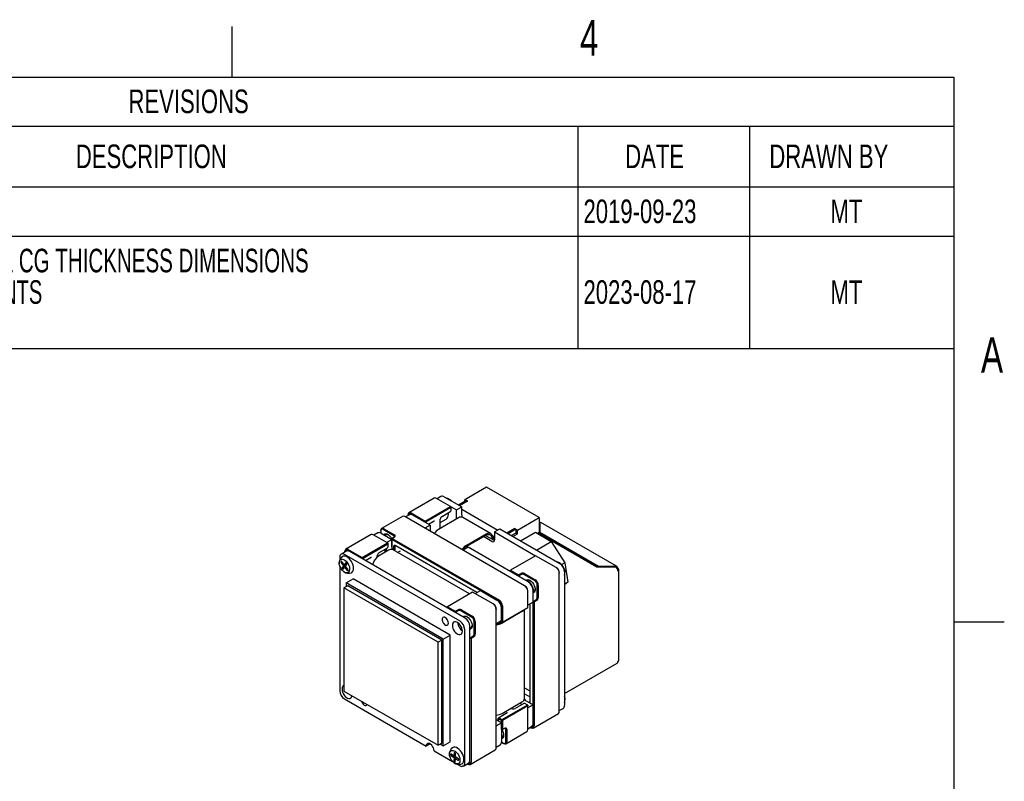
# Model space of a CAD drawing. Extents: x 5 to 274, y 4 to 211.
# Tile 7 of 7: x 185 to 274, y 143 to 211. Entities that reach past the tile are written whole.
import ezdxf
from ezdxf.enums import TextEntityAlignment as Align

# ---------------------------------------------------------------- set-up
doc = ezdxf.new("R2010")
doc.units = 0
doc.layers.get('0').update_dxf_attribs({"linetype": 'CONTINUOUS'})
doc.layers.add('FORMAT', color=7, linetype='CONTINUOUS')

# ---------------------------------------------------------------- blocks, each defined once
blk = doc.blocks.new('SW_TABLEANNOTATION_0')
at = {"color": 0, "linetype": 'CONTINUOUS'}
for p, q in [((28.171, 0), (100.557, 0)), ((100.557, 0), (115.943, 0)), ((115.943, 0), (134.292, 0)), ((134.292, 0), (134.292, -4.417)), ((28.171, -4.417), (100.557, -4.417)), ((100.557, -4.417), (100.557, -9.865)), ((100.557, -4.417), (115.943, -4.417)), ((115.943, -4.417), (115.943, -9.865)), ((115.943, -4.417), (134.292, -4.417)), ((134.292, -4.417), (134.292, -9.865)), ((28.171, -9.865), (100.557, -9.865)), ((100.557, -9.865), (115.943, -9.865)), ((100.557, -9.865), (100.557, -14.282)), ((115.943, -9.865), (134.292, -9.865)), ((115.943, -9.865), (115.943, -14.282)), ((134.292, -9.865), (134.292, -14.282)), ((28.171, -14.282), (100.557, -14.282)), ((100.557, -14.282), (100.557, -24.344)), ((100.557, -14.282), (115.943, -14.282)), ((115.943, -14.282), (115.943, -24.344)), ((115.943, -14.282), (134.292, -14.282)), ((134.292, -14.282), (134.292, -24.344)), ((28.171, -24.344), (100.557, -24.344)), ((100.557, -24.344), (115.943, -24.344)), ((115.943, -24.344), (134.292, -24.344))]:
    blk.add_line(p, q, dxfattribs=at)
for s, height, width, p in [('REVISIONS', 2.1167, 0.7, (60.224, -3.876)), ('DESCRIPTION', 2.11667, 0.7, (55.503, -8.809)), ('DATE', 2.1167, 0.7, (104.797, -8.809)), ('DRAWN BY', 2.1167, 0.7, (117.733, -8.809)), ('2019-09-23', 2.1167, 0.7, (101.057, -13.741)), ('MT', 2.1167, 0.7, (123.218, -13.741)), ('ADDED IMAGE PLANE & CG THICKNESS DIMENSIONS', 2.11667, 0.651163, (28.671, -18.158)), ('ADDED IX & FFC VARIANTS', 2.11667, 0.63913, (28.671, -20.981)), ('2023-08-17', 2.1167, 0.7, (101.057, -20.981)), ('MT', 2.1167, 0.7, (123.218, -20.981))]:
    blk.add_text(s, height=height, dxfattribs=dict(at, width=width)).set_placement(p, align=Align.BOTTOM_LEFT)

msp = doc.modelspace()

# ---------------------------------------------------------------- linework, layer by layer
at = {"color": 7, "linetype": 'CONTINUOUS'}
for p, q in [((227.258, 168.904), (225.326, 167.788)), ((231.973, 166.183), (227.258, 168.904)), ((222.561, 167.922), (220.299, 166.616)), ((224.034, 167.168), (222.761, 167.902)), ((223.168, 168.068), (222.821, 167.868)), ((223.468, 168.039), (225.033, 167.136)), ((221.771, 165.861), (224.034, 167.168)), ((224.062, 167.075), (221.838, 165.791)), ((224.062, 167.075), (224.034, 167.168)), ((224.034, 167.168), (224.081, 167.14)), ((224.081, 167.063), (224.062, 167.075)), ((224.081, 167.063), (224.081, 167.14)), ((224.081, 167.14), (224.561, 166.863)), ((224.081, 166.823), (224.081, 167.063)), ((224.561, 166.863), (225.033, 167.136)), ((225.467, 167.701), (224.76, 167.293)), ((225.561, 167.652), (224.85, 167.241)), ((225.033, 166.428), (225.033, 167.136)), ((225.326, 167.788), (225.561, 167.652)), ((225.326, 167.619), (225.326, 167.788)), ((225.557, 167.649), (225.467, 167.701)), ((219.733, 166.289), (217.847, 165.201)), ((230.681, 160.065), (219.933, 166.27)), ((220.34, 166.435), (219.993, 166.235)), ((220.216, 166.378), (220.216, 166.433)), ((220.216, 166.378), (220.216, 166.364)), ((221.724, 165.78), (220.451, 166.515)), ((220.499, 166.596), (221.771, 165.861)), ((222.204, 165.503), (220.64, 166.406)), ((224.75, 166.154), (222.958, 165.12)), ((223.268, 166.289), (224.048, 166.747)), ((223.837, 166.464), (223.837, 166.624)), ((224.561, 166.156), (224.561, 166.863)), ((225.033, 166.923), (228.27, 165.055)), ((227.629, 164.762), (225.15, 166.194)), ((230.04, 165.067), (231.973, 166.183)), ((231.973, 166.183), (231.973, 164.849)), ((221.724, 165.78), (221.771, 165.861)), ((221.819, 165.757), (221.724, 165.78)), ((222.204, 165.503), (221.733, 165.231)), ((221.838, 165.791), (221.771, 165.861)), ((221.838, 165.791), (221.819, 165.757)), ((221.819, 165.757), (221.819, 165.725)), ((222.05, 165.591), (222.563, 165.882)), ((222.204, 165.503), (222.204, 164.958)), ((223.117, 165.729), (223.649, 166.044)), ((223.117, 165.211), (223.117, 166.026)), ((231.973, 165.586), (231.982, 165.582)), ((232.033, 165.552), (231.982, 165.582)), ((232.033, 165.698), (232.033, 164.881)), ((238.936, 161.814), (232.124, 165.747)), ((216.904, 164.657), (214.642, 163.35)), ((218.377, 163.902), (217.104, 164.637)), ((217.512, 164.803), (217.164, 164.602)), ((217.764, 164.963), (217.764, 165.018)), ((217.764, 164.963), (217.764, 164.797)), ((217.812, 164.773), (218.754, 164.229)), ((218.957, 164.547), (218, 165.099)), ((218.047, 165.181), (219.005, 164.628)), ((218.212, 164.624), (218.141, 164.583)), ((218.753, 164.284), (218.961, 164.413)), ((219.01, 164.441), (218.8, 164.311)), ((225.438, 163.689), (227.229, 164.723)), ((225.438, 163.58), (227.229, 164.614)), ((227.746, 164.045), (226.995, 164.479)), ((227.183, 164.587), (227.936, 164.153)), ((227.669, 164.519), (227.757, 164.608)), ((227.982, 164.453), (227.775, 164.572)), ((227.797, 164.286), (227.891, 164.341)), ((227.982, 164.889), (228.454, 165.161)), ((227.982, 164.889), (227.982, 164.181)), ((227.982, 164.889), (231.671, 162.759)), ((228.454, 165.161), (233.839, 162.052)), ((229.092, 164.792), (229.804, 165.203)), ((229.804, 165.197), (229.097, 164.789)), ((229.898, 165.143), (229.191, 164.735)), ((229.898, 164.795), (229.493, 164.561)), ((229.634, 164.479), (230.04, 164.713)), ((229.804, 165.203), (230.04, 165.067)), ((229.804, 165.203), (229.804, 165.197)), ((229.804, 165.197), (229.898, 165.143)), ((229.898, 165.143), (229.898, 164.795)), ((229.898, 164.795), (230.04, 164.713)), ((230.04, 164.713), (230.04, 165.067)), ((230.318, 164.084), (231.659, 164.859)), ((231.659, 164.859), (233.057, 164.024)), ((231.973, 164.849), (231.822, 164.762)), ((231.889, 164.801), (237.148, 161.765)), ((232.033, 164.881), (237.313, 161.833)), ((232.033, 164.881), (232.033, 164.772)), ((232.033, 164.772), (237.242, 161.765)), ((216.115, 162.596), (218.377, 163.902)), ((218.405, 163.809), (216.181, 162.525)), ((217.611, 163.024), (218.391, 163.482)), ((218.283, 163.956), (218.754, 164.229)), ((218.405, 163.809), (218.377, 163.902)), ((218.377, 163.902), (218.424, 163.875)), ((218.424, 163.798), (218.405, 163.809)), ((218.424, 163.798), (218.424, 163.875)), ((218.424, 163.557), (218.424, 163.798)), ((218.8, 164.311), (218.753, 164.284)), ((218.756, 164.228), (218.753, 164.284)), ((218.753, 164.23), (218.753, 164.284)), ((218.754, 163.521), (218.754, 164.229)), ((218.756, 164.228), (218.8, 164.311)), ((218.756, 164.228), (218.756, 163.487)), ((228.371, 158.677), (218.756, 164.228)), ((218.8, 164.311), (228.418, 158.759)), ((218.935, 163.362), (218.935, 163.589)), ((219.03, 163.589), (219.03, 163.362)), ((219.1, 163.685), (226.423, 159.457)), ((226.423, 159.457), (219.148, 163.657)), ((225.625, 163.528), (225.154, 163.256)), ((231.011, 160.419), (225.625, 163.528)), ((227.982, 164.179), (227.936, 164.153)), ((231.74, 163.264), (233.057, 164.024)), ((233.057, 164.024), (234.282, 162.13)), ((214.087, 162.623), (214.087, 162.386)), ((214.683, 163.17), (214.212, 162.898)), ((224.883, 156.881), (214.512, 162.868)), ((214.559, 163.113), (214.559, 163.167)), ((214.559, 163.113), (214.559, 163.098)), ((216.067, 162.514), (214.795, 163.249)), ((214.842, 163.331), (216.115, 162.596)), ((225.354, 157.153), (214.983, 163.14)), ((216.067, 162.514), (216.115, 162.596)), ((216.181, 162.525), (216.115, 162.596)), ((216.394, 162.326), (216.906, 162.616)), ((217.46, 162.649), (217.46, 162.76)), ((218.024, 162.989), (217.576, 162.73)), ((218.472, 163.247), (218.024, 162.989)), ((218.173, 163.086), (218.18, 163.199)), ((218.18, 163.199), (218.18, 163.358)), ((218.283, 163.249), (218.283, 163.418)), ((225.728, 159.329), (218.872, 163.287)), ((218.929, 163.253), (218.935, 163.362)), ((219.03, 163.362), (219.019, 163.202)), ((219.279, 163.052), (219.535, 163.196)), ((231.671, 162.759), (229.408, 161.453)), ((233.509, 161.698), (231.671, 162.759)), ((214.087, 161.841), (214.087, 150.647)), ((214.24, 162.261), (214.179, 162.18)), ((214.179, 162.18), (214.301, 162.182)), ((214.179, 162.18), (214.431, 161.858)), ((214.492, 161.939), (214.24, 162.261)), ((214.575, 161.872), (214.278, 161.655)), ((214.431, 161.858), (214.278, 161.655)), ((214.378, 161.527), (214.531, 161.729)), ((214.666, 161.994), (214.431, 161.858)), ((214.645, 162.141), (214.492, 161.939)), ((214.492, 161.939), (214.706, 162.062)), ((214.617, 161.778), (214.531, 161.729)), ((214.531, 161.729), (214.783, 161.407)), ((214.666, 161.994), (214.575, 161.872)), ((214.575, 161.872), (214.608, 161.83)), ((214.593, 161.81), (214.746, 162.012)), ((214.844, 161.488), (214.593, 161.81)), ((214.642, 162.025), (214.666, 161.994)), ((214.746, 162.012), (214.645, 162.141)), ((216.162, 162.492), (216.067, 162.514)), ((216.181, 162.525), (216.162, 162.492)), ((216.162, 162.492), (216.162, 162.46)), ((233.509, 161.698), (233.556, 161.671)), ((234.282, 162.13), (234.008, 161.972)), ((234.282, 162.13), (234.548, 160.392)), ((237.148, 161.765), (238.845, 161.765)), ((237.313, 161.833), (238.727, 161.833)), ((237.313, 161.765), (237.313, 161.833)), ((238.727, 161.765), (238.727, 161.833)), ((214.278, 161.655), (214.378, 161.527)), ((214.832, 161.503), (214.783, 161.407)), ((214.783, 161.407), (214.844, 161.488)), ((229.408, 161.453), (229.361, 161.371)), ((229.361, 161.403), (229.381, 161.437)), ((229.361, 161.371), (229.361, 161.403)), ((230.066, 160.964), (229.361, 161.371)), ((229.408, 161.453), (229.381, 161.437)), ((229.408, 161.453), (230.117, 161.044)), ((230.066, 160.964), (230.117, 161.044)), ((230.164, 160.962), (230.066, 160.964)), ((230.117, 161.044), (230.342, 161.165)), ((230.164, 160.962), (230.117, 161.044)), ((230.388, 161.083), (230.164, 160.962)), ((230.164, 160.962), (230.164, 160.908)), ((231.577, 160.528), (230.619, 161.08)), ((230.666, 161.162), (231.624, 160.609)), ((233.792, 161.262), (233.792, 161.208)), ((233.792, 148.796), (233.792, 161.208)), ((234.264, 161.317), (234.264, 149.341)), ((239.057, 161.643), (238.995, 161.607)), ((239.145, 153.382), (239.145, 161.52)), ((214.802, 160.069), (214.472, 159.878)), ((214.66, 160.314), (215.282, 160.673)), ((223.381, 155.279), (214.66, 160.314)), ((214.66, 160.314), (214.66, 159.987)), ((223.24, 155.197), (214.802, 160.069)), ((224.003, 155.638), (215.282, 160.673)), ((230.681, 160.065), (230.728, 160.038)), ((231.812, 159.014), (231.812, 160.119)), ((231.907, 160.119), (231.907, 159.014)), ((234.264, 160.227), (234.548, 160.392)), ((234.548, 160.392), (234.264, 160.164)), ((214.472, 159.878), (214.472, 150.624)), ((222.91, 155.007), (214.472, 159.878)), ((226.014, 159.493), (223.751, 158.187)), ((227.852, 158.432), (226.014, 159.493)), ((226.25, 159.357), (226.721, 159.63)), ((226.721, 159.63), (228.182, 158.786)), ((230.964, 159.575), (230.964, 159.629)), ((230.964, 158.105), (230.964, 159.575)), ((231.435, 158.595), (231.435, 159.684)), ((234.301, 159.194), (234.264, 159.215)), ((234.264, 159.172), (234.301, 159.194)), ((234.301, 158.486), (234.301, 159.194)), ((223.751, 158.187), (223.704, 158.106)), ((223.704, 158.137), (223.724, 158.171)), ((223.751, 158.187), (223.724, 158.171)), ((223.751, 158.187), (224.46, 157.778)), ((227.852, 158.432), (227.9, 158.405)), ((228.607, 156.799), (228.607, 158.269)), ((228.701, 158.269), (228.701, 156.799)), ((231.435, 158.595), (230.964, 158.323)), ((231.131, 158.408), (231.137, 158.368)), ((231.137, 158.368), (231.137, 149.568)), ((231.435, 158.593), (231.433, 158.594)), ((231.435, 158.706), (231.482, 158.679)), ((231.482, 158.679), (231.435, 158.593)), ((231.529, 158.597), (231.435, 158.593)), ((231.435, 147.49), (231.435, 158.593)), ((231.482, 158.679), (231.699, 158.812)), ((231.529, 158.597), (231.482, 158.679)), ((231.747, 158.732), (231.529, 158.597)), ((231.529, 158.597), (231.529, 147.49)), ((234.301, 158.486), (234.264, 158.465)), ((223.704, 158.106), (223.704, 158.137)), ((224.409, 157.698), (223.704, 158.106)), ((224.409, 157.698), (224.46, 157.778)), ((224.507, 157.696), (224.409, 157.698)), ((224.46, 157.778), (224.685, 157.899)), ((224.507, 157.696), (224.46, 157.778)), ((224.731, 157.817), (224.507, 157.696)), ((224.507, 157.696), (224.507, 157.642)), ((225.92, 157.262), (224.962, 157.815)), ((225.01, 157.896), (225.967, 157.344)), ((228.135, 157.997), (228.135, 157.942)), ((228.135, 145.531), (228.135, 157.942)), ((228.607, 158.051), (228.607, 156.962)), ((230.444, 157.752), (228.653, 156.718)), ((230.897, 158.067), (228.673, 156.783)), ((228.701, 156.799), (230.964, 158.105)), ((230.678, 149.968), (230.678, 157.94)), ((230.897, 158.067), (230.964, 158.105)), ((225.778, 144.442), (225.778, 156.418)), ((226.155, 155.748), (226.155, 156.854)), ((226.25, 156.854), (226.25, 155.748)), ((228.135, 156.69), (228.607, 156.962)), ((228.465, 156.881), (228.607, 156.799)), ((228.634, 156.783), (228.465, 156.881)), ((228.605, 156.8), (228.558, 156.773)), ((228.607, 156.799), (228.701, 156.799)), ((228.634, 156.783), (228.607, 156.799)), ((228.673, 156.783), (228.634, 156.783)), ((228.673, 156.783), (228.701, 156.799)), ((223.381, 155.279), (224.003, 155.638)), ((224.003, 146.058), (224.003, 155.638)), ((225.307, 144.17), (225.307, 156.146)), ((225.825, 155.413), (226.042, 155.547)), ((223.24, 155.197), (222.91, 155.007)), ((222.91, 145.753), (222.91, 155.007)), ((223.24, 145.943), (223.24, 155.197)), ((223.381, 145.698), (223.381, 155.279)), ((225.778, 155.44), (225.825, 155.413)), ((225.825, 155.413), (225.778, 155.328)), ((225.873, 155.331), (225.778, 155.328)), ((225.778, 144.225), (225.778, 155.328)), ((225.873, 155.331), (225.825, 155.413)), ((226.09, 155.466), (225.873, 155.331)), ((225.873, 155.331), (225.873, 144.225)), ((234.289, 153.964), (234.289, 154.917)), ((234.289, 153.964), (234.264, 153.95)), ((234.264, 150.391), (238.995, 153.122)), ((234.289, 152.603), (234.264, 152.621)), ((234.289, 152.603), (234.264, 152.589)), ((234.289, 151.65), (234.289, 152.603)), ((214.472, 150.624), (222.91, 145.753)), ((230.678, 150.921), (231.137, 150.656)), ((230.678, 150.377), (230.987, 150.198)), ((214.512, 149.912), (221.842, 145.68)), ((228.653, 148.607), (230.444, 149.641)), ((228.673, 148.073), (230.897, 149.357)), ((230.607, 149.509), (229.82, 149.062)), ((230.351, 149.477), (230.45, 149.42)), ((230.897, 149.38), (230.689, 149.5)), ((230.822, 149.749), (231.435, 149.395)), ((230.897, 149.357), (230.897, 149.38)), ((230.964, 149.341), (230.897, 149.38)), ((230.964, 149.287), (230.897, 149.357)), ((231.435, 149.395), (230.964, 149.123)), ((230.964, 149.341), (230.964, 149.287)), ((230.987, 150.198), (231.137, 150.126)), ((231.132, 149.643), (231.07, 149.606)), ((231.435, 147.708), (231.435, 149.395)), ((229.115, 148.655), (228.341, 148.201)), ((230.964, 149.287), (228.701, 147.98)), ((229.516, 149.063), (229.479, 149.084)), ((230.964, 147.164), (230.964, 149.287)), ((231.447, 147.307), (233.709, 148.613)), ((233.792, 148.866), (234.139, 149.066)), ((228.607, 147.763), (228.135, 148.035)), ((228.135, 147.49), (228.607, 147.763)), ((228.309, 148.08), (228.309, 148.141)), ((228.309, 148.08), (228.309, 147.935)), ((228.607, 147.98), (228.379, 148.112)), ((228.426, 148.194), (228.634, 148.073)), ((228.607, 147.98), (228.634, 148.073)), ((228.607, 147.166), (228.607, 147.98)), ((228.701, 147.98), (228.607, 147.98)), ((228.607, 147.763), (228.607, 146.075)), ((228.634, 148.073), (228.673, 148.073)), ((228.701, 147.98), (228.673, 148.073)), ((228.701, 147.98), (228.701, 147.162)), ((228.607, 147.166), (228.701, 147.162)), ((228.654, 147.135), (228.607, 147.166)), ((228.654, 147.135), (228.607, 147.162)), ((228.87, 147.251), (228.654, 147.135)), ((228.654, 147.135), (228.701, 147.162)), ((228.701, 147.162), (228.919, 147.279)), ((228.984, 146.075), (228.984, 147.18)), ((228.995, 145.892), (230.881, 146.98)), ((229.078, 147.18), (229.078, 146.075)), ((230.964, 147.233), (231.311, 147.433)), ((231.187, 147.361), (231.199, 147.354)), ((231.247, 147.327), (231.187, 147.361)), ((222.196, 145.885), (221.842, 145.68)), ((223.24, 145.943), (222.91, 145.753)), ((223.098, 145.862), (223.381, 145.698)), ((223.381, 145.698), (224.003, 146.058)), ((228.135, 145.6), (228.482, 145.8)), ((228.604, 146.022), (228.748, 145.939)), ((228.795, 145.912), (228.604, 146.022)), ((228.607, 146.455), (228.678, 146.496)), ((222.549, 145.272), (224.206, 144.316)), ((223.948, 144.975), (223.946, 144.87)), ((224.062, 144.98), (224.055, 144.848)), ((224.356, 144.791), (224.062, 144.98)), ((224.372, 145.121), (224.356, 144.791)), ((224.49, 145.046), (224.372, 145.121)), ((224.473, 144.715), (224.49, 145.046)), ((225.79, 144.041), (228.052, 145.348)), ((224.055, 144.848), (224.222, 144.877)), ((224.055, 144.848), (224.349, 144.659)), ((224.349, 144.659), (224.332, 144.329)), ((224.461, 144.471), (224.332, 144.329)), ((224.332, 144.329), (224.45, 144.253)), ((224.474, 144.731), (224.349, 144.659)), ((224.356, 144.791), (224.481, 144.863)), ((224.45, 144.253), (224.467, 144.583)), ((224.578, 144.648), (224.467, 144.583)), ((224.467, 144.583), (224.761, 144.394)), ((224.768, 144.526), (224.473, 144.715)), ((224.48, 144.863), (224.481, 144.862)), ((224.577, 144.649), (224.577, 144.647)), ((224.676, 144.044), (224.883, 143.925)), ((224.761, 144.394), (224.768, 144.526)), ((225.183, 143.895), (225.654, 144.168)), ((225.53, 144.096), (225.543, 144.088)), ((225.59, 144.061), (225.53, 144.096))]:
    msp.add_line(p, q, dxfattribs=at)
at = {"color": 7, "linetype": 'CONTINUOUS', "flags": 128}
for points in [[(224.014, 167.771), (223.803, 167.887), (223.679, 167.917)], [(224.145, 167.648), (224.056, 167.737), (223.991, 167.788)], [(224.047, 166.748), (224.052, 166.75), (224.074, 166.779), (224.081, 166.823)], [(224.576, 166.054), (224.566, 166.1), (224.561, 166.156)], [(222.563, 165.882), (222.577, 165.889), (222.584, 165.891)], [(222.563, 165.882), (222.563, 165.882), (222.564, 165.883)], [(232.123, 165.744), (232.097, 165.748), (232.052, 165.718), (232.033, 165.698)], [(227.229, 164.723), (227.314, 164.764), (227.397, 164.79), (227.476, 164.8), (227.55, 164.793), (227.616, 164.77), (227.674, 164.73), (227.721, 164.676), (227.757, 164.608)], [(227.229, 164.614), (227.3, 164.649), (227.369, 164.67), (227.435, 164.678), (227.496, 164.672), (227.552, 164.653), (227.6, 164.62), (227.639, 164.575), (227.669, 164.519)], [(218.39, 163.483), (218.395, 163.484), (218.417, 163.513), (218.424, 163.557)], [(218.935, 163.589), (218.947, 163.655), (218.983, 163.696), (219.037, 163.707), (219.1, 163.685)], [(219.148, 163.657), (219.102, 163.673), (219.064, 163.665), (219.039, 163.636), (219.03, 163.589)], [(215.054, 162.374), (214.942, 162.499), (214.822, 162.601), (214.699, 162.676), (214.578, 162.719), (214.465, 162.73), (214.363, 162.708), (214.304, 162.674)], [(216.906, 162.616), (216.921, 162.623), (216.927, 162.625)], [(216.906, 162.616), (216.906, 162.617), (216.908, 162.617)], [(218.297, 163.147), (218.287, 163.193), (218.283, 163.249)], [(214.757, 162.157), (214.843, 162.03), (214.911, 161.892), (214.958, 161.75), (214.981, 161.614), (214.979, 161.489), (214.951, 161.382), (214.9, 161.3), (214.827, 161.247), (214.738, 161.226), (214.637, 161.237), (214.528, 161.28), (214.419, 161.353), (214.315, 161.452), (214.222, 161.572), (214.144, 161.706), (214.086, 161.847), (214.051, 161.986), (214.04, 162.118), (214.056, 162.235), (214.095, 162.329), (214.158, 162.397), (214.239, 162.435), (214.335, 162.44), (214.441, 162.413), (214.55, 162.354), (214.657, 162.267), (214.757, 162.157)], [(215.139, 161.235), (215.216, 161.287), (215.28, 161.371), (215.321, 161.482), (215.337, 161.614), (215.326, 161.762), (215.291, 161.918), (215.232, 162.077), (215.152, 162.232), (215.054, 162.374)], [(234.264, 161.024), (234.302, 161.157), (234.306, 161.367)], [(231.086, 160.423), (230.874, 160.54), (230.75, 160.569)], [(230.789, 160.567), (230.791, 160.569), (230.871, 160.61), (230.966, 160.618), (231.07, 160.594), (231.18, 160.538), (231.288, 160.454), (231.388, 160.346), (231.476, 160.22), (231.546, 160.082), (231.595, 159.941), (231.621, 159.803), (231.621, 159.677), (231.595, 159.568), (231.546, 159.484), (231.476, 159.428), (231.444, 159.414)], [(231.435, 159.398), (231.47, 159.502), (231.477, 159.738)], [(225.118, 157.289), (225.134, 157.303), (225.214, 157.344), (225.309, 157.352), (225.414, 157.328), (225.523, 157.272), (225.631, 157.188), (225.731, 157.08), (225.819, 156.954), (225.889, 156.817), (225.938, 156.675), (225.964, 156.538), (225.964, 156.411), (225.938, 156.303), (225.889, 156.218), (225.819, 156.162), (225.778, 156.146)], [(223.846, 156.718), (223.833, 156.821), (223.796, 156.93), (223.739, 157.034), (223.666, 157.125), (223.584, 157.194), (223.5, 157.236), (223.421, 157.245), (223.355, 157.223), (223.308, 157.17), (223.283, 157.091), (223.283, 156.994), (223.308, 156.886), (223.355, 156.778), (223.421, 156.68), (223.5, 156.599), (223.584, 156.543), (223.666, 156.517), (223.739, 156.524), (223.796, 156.562), (223.833, 156.629), (223.846, 156.718)], [(225.095, 155.996), (225.082, 156.128), (225.043, 156.266), (224.982, 156.404), (224.901, 156.534), (224.806, 156.647), (224.701, 156.737), (224.593, 156.799), (224.488, 156.83), (224.393, 156.827), (224.312, 156.791), (224.25, 156.724), (224.212, 156.63), (224.199, 156.513), (224.212, 156.382), (224.25, 156.243), (224.312, 156.105), (224.393, 155.976), (224.488, 155.863), (224.593, 155.773), (224.701, 155.71), (224.806, 155.68), (224.901, 155.682), (224.982, 155.718), (225.043, 155.786), (225.082, 155.88), (225.095, 155.996)], [(234.289, 154.917), (234.279, 155.028), (234.264, 155.106)], [(214.472, 151.105), (214.412, 151.075), (214.351, 151.007), (214.313, 150.913), (214.3, 150.797), (214.313, 150.665), (214.351, 150.527), (214.412, 150.389), (214.493, 150.259), (214.589, 150.146), (214.693, 150.056), (214.801, 149.994), (214.906, 149.963), (215.002, 149.966), (215.083, 150.002), (215.144, 150.069), (215.182, 150.163), (215.191, 150.209)], [(234.264, 151.49), (234.279, 151.549), (234.289, 151.65)], [(216.064, 149.705), (216.085, 149.63), (216.135, 149.527), (216.204, 149.436), (216.283, 149.367), (216.364, 149.328), (216.438, 149.323), (216.498, 149.352), (216.537, 149.412), (216.542, 149.429)], [(230.27, 149.541), (230.305, 149.509), (230.351, 149.477)], [(230.689, 149.5), (230.647, 149.515), (230.611, 149.511), (230.607, 149.507)], [(234.264, 149.599), (234.299, 149.703), (234.306, 149.939)], [(229.133, 148.669), (229.134, 148.67), (229.124, 148.661), (229.115, 148.655)], [(229.115, 148.655), (229.115, 148.656), (229.116, 148.656)], [(228.309, 148.141), (228.321, 148.18), (228.347, 148.204), (228.383, 148.209), (228.426, 148.194)], [(228.379, 148.112), (228.354, 148.121), (228.332, 148.118), (228.316, 148.104), (228.309, 148.08)], [(228.658, 147.137), (228.702, 147.053), (228.757, 146.912), (228.788, 146.773), (228.794, 146.643), (228.775, 146.529), (228.732, 146.438), (228.667, 146.374), (228.607, 146.347)], [(222.549, 145.272), (222.535, 145.396), (222.493, 145.525), (222.427, 145.651), (222.342, 145.763), (222.246, 145.851), (222.145, 145.909), (222.049, 145.932), (221.964, 145.919), (221.898, 145.869), (221.856, 145.787), (221.842, 145.68)], [(224.438, 145.215), (224.546, 145.131), (224.646, 145.023), (224.734, 144.897), (224.805, 144.76), (224.854, 144.619), (224.879, 144.481), (224.88, 144.355), (224.854, 144.246), (224.805, 144.161), (224.735, 144.105), (224.648, 144.08), (224.547, 144.088), (224.439, 144.128), (224.33, 144.198), (224.225, 144.294), (224.13, 144.412), (224.051, 144.545), (223.99, 144.685), (223.953, 144.826), (223.94, 144.959), (223.952, 145.077), (223.99, 145.174), (224.05, 145.245), (224.129, 145.286), (224.224, 145.295), (224.329, 145.271), (224.438, 145.215)], [(225.037, 144.088), (225.062, 144.101), (225.14, 144.166), (225.196, 144.26), (225.229, 144.378), (225.236, 144.516), (225.217, 144.668), (225.173, 144.826), (225.106, 144.984), (225.02, 145.135), (224.917, 145.273), (224.802, 145.39), (224.68, 145.483)]]:
    msp.add_lwpolyline(points, dxfattribs=at)
at = {"color": 7, "linetype": 'CONTINUOUS'}
for centre, radius, start, end in [((222.644, 167.739), 0.201, 54.38242, 114.30712), ((223.293, 167.793), 0.302, 54.38242, 114.30712), ((219.816, 166.106), 0.201, 54.38242, 114.30712), ((220.388, 166.461), 0.175, 50.79671, 189.21404), ((220.359, 166.402), 0.146, 50.79671, 189.21404), ((220.464, 166.16), 0.302, 54.38242, 114.30712), ((223.454, 166.007), 0.338, 123.37107, 176.84141), ((223.374, 166.419), 0.465, 306.20937, 5.57568), ((224.983, 165.835), 0.395, 65.09824, 126.21221), ((225.505, 166.443), 0.473, 181.84155, 208.19146), ((231.92, 165.219), 0.475, 76.33442, 83.63817), ((231.93, 165.402), 0.213, 61.07055, 78.41278), ((216.987, 164.473), 0.201, 54.38242, 114.30712), ((217.636, 164.528), 0.302, 54.38242, 114.30712), ((217.937, 165.046), 0.175, 50.79671, 189.21404), ((217.908, 164.987), 0.146, 50.79671, 189.21404), ((218.236, 164.393), 0.308, 52.3042, 127.69312), ((218.327, 164.39), 0.261, 59.03795, 116.29353), ((217.904, 163.81), 0.977, 29.19614, 57.80638), ((218.932, 164.479), 0.0721, 293.79562, 69.66816), ((218.969, 164.534), 0.101, 293.79562, 69.66816), ((223.561, 164.151), 1.141, 121.88907, 148.96476), ((230.127, 165.714), 2.733, 205.94932, 211.50726), ((232.823, 166.969), 5.588, 204.98747, 208.05591), ((228.3, 164.623), 0.498, 214.63862, 230.22601), ((219.227, 163.536), 0.473, 181.84155, 208.19146), ((226.029, 162.731), 1.126, 121.69684, 149.15699), ((225.929, 162.784), 0.935, 121.68082, 148.71808), ((227.838, 164.158), 0.146, 230.79671, 9.21404), ((228.174, 164.541), 0.455, 214.04419, 238.53139), ((214.728, 162.129), 0.691, 127.55664, 188.5931), ((214.346, 162.665), 0.262, 50.79671, 189.21404), ((214.731, 163.195), 0.175, 50.79671, 189.21404), ((214.703, 163.136), 0.146, 50.79671, 189.21404), ((214.807, 162.895), 0.302, 54.38242, 114.30712), ((218.263, 161.674), 1.259, 123.03973, 167.10062), ((217.797, 162.742), 0.338, 123.37107, 176.84141), ((218.705, 162.928), 0.395, 65.09824, 126.21221), ((233.178, 161.18), 0.615, 2.60548, 57.39452), ((233.508, 161.591), 0.617, 49.70453, 83.75004), ((233.342, 161.275), 0.922, 2.60548, 57.39452), ((233.268, 161.232), 1.046, 6.26283, 52.53159), ((238.806, 161.589), 0.257, 12.10988, 107.88512), ((238.596, 161.377), 0.461, 2.60548, 57.39452), ((214.875, 161.873), 0.691, 231.63681, 292.47433), ((230.501, 160.842), 0.36, 62.69935, 116.146), ((230.501, 160.851), 0.257, 62.69935, 116.146), ((233.28, 161.239), 0.512, 2.60548, 57.39452), ((239.01, 161.52), 0.131, 290.78342, 69.21657), ((230.35, 159.547), 0.615, 2.60548, 57.39452), ((230.452, 159.606), 0.512, 2.60548, 57.39452), ((231.057, 160.324), 0.246, 57.551, 126.10991), ((230.514, 159.642), 0.922, 2.60548, 57.39452), ((230.439, 159.598), 1.048, 7.67355, 53.4836), ((231.301, 160.096), 0.512, 2.60548, 57.39452), ((231.292, 160.091), 0.615, 2.60548, 57.39452), ((231.372, 159.774), 0.25, 293.74615, 1.6302), ((227.521, 157.914), 0.615, 2.60548, 57.39452), ((227.624, 157.973), 0.512, 2.60548, 57.39452), ((227.686, 158.009), 0.922, 2.60548, 57.39452), ((228.095, 158.246), 0.512, 2.60548, 57.39452), ((228.087, 158.241), 0.615, 2.60548, 57.39452), ((231.555, 159.026), 0.257, 303.85004, 357.3048), ((231.547, 159.031), 0.36, 303.85004, 357.3048), ((224.844, 157.576), 0.36, 62.69935, 116.146), ((224.844, 157.586), 0.257, 62.69935, 116.146), ((225.402, 157.067), 0.238, 56.88813, 137.75866), ((225.636, 156.826), 0.615, 2.60548, 57.39452), ((230.189, 158.222), 0.535, 298.49725, 323.93126), ((225.642, 156.829), 0.973, 184.2338, 235.76082), ((224.386, 156.104), 0.922, 2.60548, 57.39452), ((224.857, 156.376), 0.922, 2.60548, 57.39452), ((225.723, 156.507), 0.243, 283.23292, 2.10463), ((225.644, 156.83), 0.512, 2.60548, 57.39452), ((228.111, 157.609), 0.949, 271.46794, 298.12335), ((228.115, 157.725), 1.141, 271.03202, 298.1057), ((225.898, 155.76), 0.257, 303.85004, 357.3048), ((225.89, 155.765), 0.36, 303.85004, 357.3048), ((238.909, 153.244), 0.149, 305.15454, 6.15763), ((238.995, 153.397), 0.151, 294.37466, 354.3052), ((215.009, 150.689), 0.922, 182.60548, 237.39452), ((230.284, 150.003), 0.395, 293.77963, 354.90023), ((231.072, 150.151), 0.473, 211.79413, 238.15977), ((233.978, 149.304), 0.288, 304.05635, 7.25583), ((233.413, 149.83), 0.899, 6.98154, 18.97657), ((228.119, 149.598), 1.126, 270.83981, 298.2979), ((229.668, 149.364), 0.337, 243.11766, 296.67134), ((233.596, 148.775), 0.197, 305.01333, 6.29885), ((231.141, 147.675), 0.296, 305.01333, 6.29885), ((228.526, 146.717), 0.268, 304.5202, 0.13757), ((228.913, 147.193), 0.0722, 350.33483, 126.19121), ((228.979, 147.197), 0.101, 350.33483, 126.19121), ((230.768, 147.142), 0.197, 305.01333, 6.29885), ((231.291, 147.467), 0.146, 230.79671, 9.21404), ((231.357, 147.462), 0.175, 230.79671, 9.21404), ((228.321, 146.039), 0.288, 304.05635, 7.25583), ((228.84, 146.052), 0.146, 230.79671, 9.21404), ((228.906, 146.047), 0.175, 230.79671, 9.21404), ((224.541, 145.041), 0.592, 124.4463, 179.22901), ((224.412, 145.179), 0.406, 48.60143, 120.53233), ((227.939, 145.509), 0.197, 305.01333, 6.29885), ((224.775, 144.728), 0.691, 231.36237, 292.44027), ((225.048, 144.128), 0.262, 230.79671, 9.21404), ((225.635, 144.201), 0.146, 230.79671, 9.21404), ((225.7, 144.197), 0.175, 230.79671, 9.21404), ((225.484, 144.41), 0.296, 305.01333, 6.29885)]:
    msp.add_arc(centre, radius, start, end, dxfattribs=at)
at = {"layer": 'FORMAT', "color": 7, "linetype": 'CONTINUOUS'}
for p, q in [((204.45, 205.7), (204.45, 210.225)), ((10.2, 205.7), (269.2, 205.7)), ((269.2, 205.7), (269.2, 10.2)), ((269.2, 156.825), (273.725, 156.825))]:
    msp.add_line(p, q, dxfattribs=at)

# ---------------------------------------------------------------- block references
at = {"color": 7, "linetype": 'CONTINUOUS'}
msp.add_blockref('SW_TABLEANNOTATION_0', (134.908, 205.7), dxfattribs=at)

# ---------------------------------------------------------------- texts
at = {"layer": 'FORMAT', "width": 0.7}
for s, p in [('4', (235.652, 206.673)), ('A', (271.633, 178.236))]:
    msp.add_text(s, height=3.175, dxfattribs=at).set_placement(p, align=Align.BOTTOM_LEFT)

doc.saveas('drawing.dxf')
